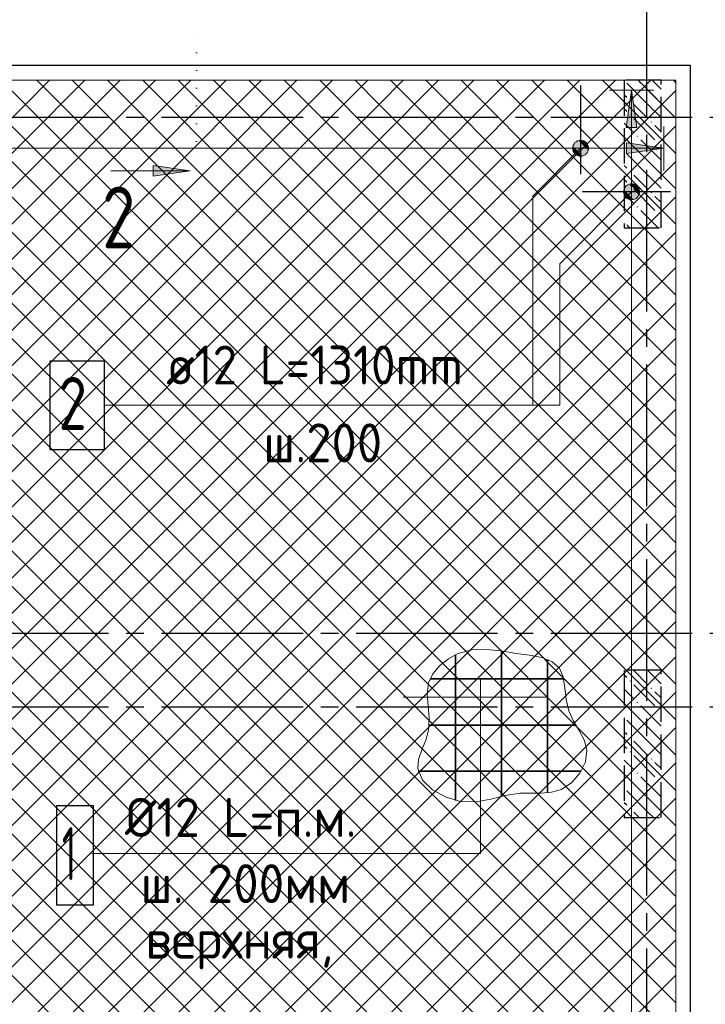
# Model space of a CAD drawing. Header units: millimetres. Extents: x 0 to 50400, y 0 to 39903.
# Tile 15 of 17: x 35813 to 40465, y 26345 to 33024. Entities that reach past the tile are written whole.
import ezdxf

# ---------------------------------------------------------------- set-up
doc = ezdxf.new("R2010")
doc.units = ezdxf.units.MM
for name, pattern in [('______2', [324, 240, -84]), ('______5', [1320, 960, -120, 120, -120]), ('______9', [120, 0, -120])]:
    doc.linetypes.add(name, pattern=pattern)
for name, color, linetype, lineweight in [('Standard', 7, 'Continuous', 25), ('ЖБ Перекрытие верхний уровень_1', 7, 'Continuous', 35), ('ЖБ Пилон', 7, 'Continuous', 35), ('Общий01', 7, 'Continuous', 13), ('Общий02', 7, 'Continuous', 18), ('Позиционная метка номер позиции', 7, 'Continuous', 13)]:
    doc.layers.add(name, color=color, linetype=linetype, lineweight=lineweight)
doc.layers.add('Обрамление П-обр. равн.', color=7, linetype='Continuous', lineweight=25, true_color=0x5f1e0f)
doc.layers.add('Оси', color=7, linetype='______5', true_color=0x656565)
doc.styles.add('ISOCPEUR', font='txt')

msp = doc.modelspace()

# ---------------------------------------------------------------- hatches: boundary and pattern name
at = {"layer": 'ЖБ Пилон', "linetype": 'Continuous', "lineweight": -3, "transparency": 33554687}
for points in [[(40046.8, 32569.3), (40051.6, 32574.1), (40056.4, 32569.3), (40051.6, 32564.5)], [(39950.8, 32473.3), (39955.6, 32478.1), (39960.4, 32473.3), (39955.6, 32468.5)], [(39950.8, 32377.3), (39955.6, 32382.1), (39960.4, 32377.3), (39955.6, 32372.5)], [(40094.8, 32329.3), (40099.6, 32334.1), (40104.4, 32329.3), (40099.6, 32324.5)], [(39998.8, 32233.3), (40003.6, 32238.1), (40008.4, 32233.3), (40003.6, 32228.5)], [(40142.8, 32185.3), (40147.6, 32190.1), (40152.4, 32185.3), (40147.6, 32180.5)], [(40046.8, 32089.3), (40051.6, 32094.1), (40056.4, 32089.3), (40051.6, 32084.5)], [(39950.8, 31993.3), (39955.6, 31998.1), (39960.4, 31993.3), (39955.6, 31988.5)], [(39950.8, 31897.3), (39955.6, 31902.1), (39960.4, 31897.3), (39955.6, 31892.5)], [(40094.8, 31849.3), (40099.6, 31854.1), (40104.4, 31849.3), (40099.6, 31844.5)], [(39998.8, 31753.3), (40003.6, 31758.1), (40008.4, 31753.3), (40003.6, 31748.5)], [(40142.8, 31705.3), (40147.6, 31710.1), (40152.4, 31705.3), (40147.6, 31700.5)], [(40049.9, 31612.4), (40051.6, 31614.1), (40053.3, 31612.4)], [(39950.8, 28537.3), (39955.6, 28542.1), (39960.4, 28537.3), (39955.6, 28532.5)], [(40094.8, 28489.3), (40099.6, 28494.1), (40104.4, 28489.3), (40099.6, 28484.5)], [(39998.8, 28393.3), (40003.6, 28398.1), (40008.4, 28393.3), (40003.6, 28388.5)], [(40142.8, 28345.3), (40147.6, 28350.1), (40152.4, 28345.3), (40147.6, 28340.5)], [(40046.8, 28249.3), (40051.6, 28254.1), (40056.4, 28249.3), (40051.6, 28244.5)], [(39950.8, 28153.3), (39955.6, 28158.1), (39960.4, 28153.3), (39955.6, 28148.5)], [(39950.8, 28057.3), (39955.6, 28062.1), (39960.4, 28057.3), (39955.6, 28052.5)], [(40094.8, 28009.3), (40099.6, 28014.1), (40104.4, 28009.3), (40099.6, 28004.5)], [(39998.8, 27913.3), (40003.6, 27918.1), (40008.4, 27913.3), (40003.6, 27908.5)], [(40142.8, 27865.3), (40147.6, 27870.1), (40152.4, 27865.3), (40147.6, 27860.5)], [(40046.8, 27769.3), (40051.6, 27774.1), (40056.4, 27769.3), (40051.6, 27764.5)], [(39950.8, 27673.3), (39955.6, 27678.1), (39960.4, 27673.3), (39955.6, 27668.5)]]:
    msp.add_hatch(color=7, dxfattribs=at).paths.add_polyline_path(points, flags=16)
at = {"layer": 'Общий01', "linetype": 'Continuous', "lineweight": 13, "transparency": 33554687}
msp.add_hatch(color=7, dxfattribs=at).paths.add_polyline_path([(36718.7, 32034.2), (36970.7, 31998.2), (36718.7, 31962.2)], flags=16)
at = {"layer": 'Общий02', "linetype": 'Continuous', "lineweight": 13, "transparency": 33554687}
msp.add_hatch(color=7, dxfattribs=at).paths.add_polyline_path([(40001.1, 32293.4), (39965.1, 32545.4), (39929.1, 32293.4)])
msp.add_hatch(color=7, dxfattribs=at).paths.add_polyline_path([(39931.1, 32187.4), (40183.1, 32151.4), (39931.1, 32115.4)], flags=16)
at = {"layer": 'Позиционная метка номер позиции', "linetype": 'Continuous', "lineweight": 13, "transparency": 33554687}
for points in [[(39657.3, 32113.2), (39580.9, 32189.6), (39567.2, 32165.1)], [(39671, 32137.6), (39605.3, 32203.3), (39580.9, 32189.6)], [(39671, 32137.6), (39580.9, 32189.6), (39657.3, 32113.2)], [(39671, 32165.1), (39632.8, 32203.3), (39605.3, 32203.3)], [(39671, 32165.1), (39605.3, 32203.3), (39671, 32137.6)], [(39632.8, 32203.3), (39671, 32165.1), (39657.3, 32189.6)], [(39657.3, 32113.2), (39567.2, 32165.1), (39632.8, 32099.5)], [(39632.8, 32099.5), (39567.2, 32165.1), (39567.2, 32137.6)], [(39632.8, 32099.5), (39567.2, 32137.6), (39605.3, 32099.5)], [(39605.3, 32099.5), (39567.2, 32137.6), (39580.9, 32113.2)], [(40003.3, 31818.2), (39926.9, 31894.6), (39913.2, 31870.1)], [(40003.3, 31818.2), (39913.2, 31870.1), (39978.8, 31804.5)], [(39978.8, 31804.5), (39913.2, 31870.1), (39913.2, 31842.6)], [(40017, 31842.6), (39951.4, 31908.3), (39926.9, 31894.6)], [(40017, 31842.6), (39926.9, 31894.6), (40003.3, 31818.2)], [(40017, 31870.1), (39978.8, 31908.3), (39951.4, 31908.3)], [(40017, 31870.1), (39951.4, 31908.3), (40017, 31842.6)], [(39978.8, 31908.3), (40017, 31870.1), (40003.3, 31894.6)], [(39978.8, 31804.5), (39913.2, 31842.6), (39951.4, 31804.5)], [(39951.4, 31804.5), (39913.2, 31842.6), (39926.9, 31818.2)]]:
    msp.add_hatch(color=7, dxfattribs=at).paths.add_polyline_path(points)

# ---------------------------------------------------------------- linework, layer by layer
at = {"layer": 'Standard', "color": 254, "linetype": 'Continuous', "lineweight": -3, "true_color": 0xc4c4ff, "transparency": 33554687}
msp.add_lwpolyline([(7636.1, 10212.4), (40365.1, 10212.4), (40365.1, 32712.4), (7636.1, 32712.4), (7636.1, 10212.4)], dxfattribs=at)
at = {"layer": 'ЖБ Перекрытие верхний уровень_1', "color": 7, "linetype": 'Continuous', "lineweight": 18, "transparency": 33554687}
for p, q in [((40265.1, 32612.4), (33664.9, 32612.4)), ((40265.1, 10312.4), (40265.1, 32612.4))]:
    msp.add_line(p, q, dxfattribs=at)
at = {"layer": 'ЖБ Перекрытие верхний уровень_1', "color": 254, "linetype": 'Continuous', "lineweight": 18, "transparency": 33554687}
for p, q in [((35208.5, 32612.4), (35851.6, 31969.3)), ((35448.5, 32612.4), (35851.6, 32209.3)), ((35688.5, 32612.4), (35851.6, 32449.3)), ((35851.6, 32449.3), (36014.7, 32612.4)), ((35851.6, 32209.3), (36254.7, 32612.4)), ((35851.6, 31969.3), (36494.7, 32612.4)), ((35928.5, 32612.4), (36571.6, 31969.3)), ((36091.6, 31969.3), (36734.7, 32612.4)), ((36168.5, 32612.4), (36811.6, 31969.3)), ((36331.6, 31969.3), (36974.7, 32612.4)), ((36408.5, 32612.4), (37051.6, 31969.3)), ((36571.6, 31969.3), (37214.7, 32612.4)), ((36648.5, 32612.4), (37291.6, 31969.3)), ((36811.6, 31969.3), (37454.7, 32612.4)), ((36888.5, 32612.4), (37531.6, 31969.3)), ((37051.6, 31969.3), (37694.7, 32612.4)), ((37128.5, 32612.4), (37771.6, 31969.3)), ((37291.6, 31969.3), (37934.7, 32612.4)), ((37368.5, 32612.4), (38011.6, 31969.3)), ((37531.6, 31969.3), (38174.7, 32612.4)), ((37608.5, 32612.4), (38251.6, 31969.3)), ((37848.5, 32612.4), (38251.6, 32209.3)), ((38088.5, 32612.4), (38251.6, 32449.3)), ((38251.6, 32449.3), (38414.7, 32612.4)), ((38251.6, 32209.3), (38654.7, 32612.4)), ((38251.6, 31969.3), (38894.7, 32612.4)), ((38328.5, 32612.4), (38971.6, 31969.3)), ((38491.6, 31969.3), (39134.7, 32612.4)), ((38568.5, 32612.4), (39211.6, 31969.3)), ((38731.6, 31969.3), (39374.7, 32612.4)), ((38808.5, 32612.4), (39451.6, 31969.3)), ((38971.6, 31969.3), (39614.7, 32612.4)), ((39048.5, 32612.4), (39691.6, 31969.3)), ((39211.6, 31969.3), (39854.7, 32612.4)), ((39288.5, 32612.4), (39931.6, 31969.3)), ((39451.6, 31969.3), (40094.7, 32612.4)), ((39528.5, 32612.4), (40171.6, 31969.3)), ((39768.5, 32612.4), (40265.1, 32115.8)), ((40008.5, 32612.4), (40265.1, 32355.8)), ((40248.5, 32612.4), (40265.1, 32595.8)), ((39691.6, 31969.3), (40265.1, 32542.8)), ((35371.6, 31969.3), (35851.6, 32449.3)), ((35851.6, 32449.3), (36331.6, 31969.3)), ((37771.6, 31969.3), (38251.6, 32449.3)), ((38251.6, 32449.3), (38731.6, 31969.3)), ((39931.6, 31969.3), (40265.1, 32302.8)), ((35611.6, 31969.3), (35851.6, 32209.3)), ((35851.6, 32209.3), (36091.6, 31969.3)), ((38011.6, 31969.3), (38251.6, 32209.3)), ((38251.6, 32209.3), (38491.6, 31969.3)), ((40171.6, 31969.3), (40265.1, 32062.8)), ((33931.6, 31969.3), (35851.6, 30049.3)), ((34171.6, 31969.3), (35851.6, 30289.3)), ((34411.6, 31969.3), (35851.6, 30529.3)), ((34651.6, 31969.3), (35851.6, 30769.3)), ((34891.6, 31969.3), (35851.6, 31009.3)), ((35131.6, 31969.3), (35851.6, 31249.3)), ((35371.6, 31969.3), (35851.6, 31489.3)), ((35611.6, 31969.3), (35851.6, 31729.3)), ((35851.6, 31729.3), (36091.6, 31969.3)), ((35851.6, 31489.3), (36331.6, 31969.3)), ((35851.6, 31249.3), (36571.6, 31969.3)), ((35851.6, 31009.3), (36811.6, 31969.3)), ((35851.6, 30769.3), (37051.6, 31969.3)), ((35851.6, 30529.3), (37291.6, 31969.3)), ((35851.6, 30289.3), (37531.6, 31969.3)), ((35851.6, 30049.3), (37771.6, 31969.3)), ((35851.6, 29809.3), (38011.6, 31969.3)), ((35851.6, 29569.3), (38251.6, 31969.3)), ((35851.6, 31969.3), (38251.6, 29569.3)), ((36091.6, 31969.3), (38251.6, 29809.3)), ((36331.6, 31969.3), (38251.6, 30049.3)), ((36571.6, 31969.3), (38251.6, 30289.3)), ((36811.6, 31969.3), (38251.6, 30529.3)), ((37051.6, 31969.3), (38251.6, 30769.3)), ((37291.6, 31969.3), (38251.6, 31009.3)), ((37531.6, 31969.3), (38251.6, 31249.3)), ((37771.6, 31969.3), (38251.6, 31489.3)), ((38011.6, 31969.3), (38251.6, 31729.3)), ((38251.6, 31729.3), (38491.6, 31969.3)), ((38251.6, 31489.3), (38731.6, 31969.3)), ((38251.6, 31249.3), (38971.6, 31969.3)), ((38251.6, 31009.3), (39211.6, 31969.3)), ((38251.6, 30769.3), (39451.6, 31969.3)), ((38251.6, 30529.3), (39691.6, 31969.3)), ((38251.6, 30289.3), (39931.6, 31969.3)), ((38251.6, 30049.3), (40171.6, 31969.3)), ((38251.6, 31969.3), (40265.1, 29955.8)), ((38491.6, 31969.3), (40265.1, 30195.8)), ((38731.6, 31969.3), (40265.1, 30435.8)), ((38971.6, 31969.3), (40265.1, 30675.8)), ((39211.6, 31969.3), (40265.1, 30915.8)), ((39451.6, 31969.3), (40265.1, 31155.8)), ((39691.6, 31969.3), (40265.1, 31395.8)), ((39931.6, 31969.3), (40265.1, 31635.8)), ((40171.6, 31969.3), (40265.1, 31875.8)), ((38251.6, 29809.3), (40265.1, 31822.8)), ((35851.6, 31729.3), (38011.6, 29569.3)), ((36091.6, 29569.3), (38251.6, 31729.3)), ((38251.6, 31729.3), (40265.1, 29715.8)), ((38251.6, 29569.3), (40265.1, 31582.8)), ((35851.6, 31489.3), (37771.6, 29569.3)), ((36331.6, 29569.3), (38251.6, 31489.3)), ((38251.6, 31489.3), (40171.6, 29569.3)), ((38491.6, 29569.3), (40265.1, 31342.8)), ((35851.6, 31249.3), (37531.6, 29569.3)), ((36571.6, 29569.3), (38251.6, 31249.3)), ((38251.6, 31249.3), (39931.6, 29569.3)), ((38731.6, 29569.3), (40265.1, 31102.8)), ((35851.6, 31009.3), (37291.6, 29569.3)), ((36811.6, 29569.3), (38251.6, 31009.3)), ((38251.6, 31009.3), (39691.6, 29569.3)), ((38971.6, 29569.3), (40265.1, 30862.8)), ((34651.6, 29569.3), (35851.6, 30769.3)), ((35851.6, 30769.3), (37051.6, 29569.3)), ((37051.6, 29569.3), (38251.6, 30769.3)), ((38251.6, 30769.3), (39451.6, 29569.3)), ((39211.6, 29569.3), (40265.1, 30622.8)), ((34891.6, 29569.3), (35851.6, 30529.3)), ((35851.6, 30529.3), (36811.6, 29569.3)), ((37291.6, 29569.3), (38251.6, 30529.3)), ((38251.6, 30529.3), (39211.6, 29569.3)), ((39451.6, 29569.3), (40265.1, 30382.8)), ((35131.6, 29569.3), (35851.6, 30289.3)), ((35851.6, 30289.3), (36571.6, 29569.3)), ((37531.6, 29569.3), (38251.6, 30289.3)), ((38251.6, 30289.3), (38971.6, 29569.3)), ((39691.6, 29569.3), (40265.1, 30142.8)), ((35371.6, 29569.3), (35851.6, 30049.3)), ((35851.6, 30049.3), (36331.6, 29569.3)), ((37771.6, 29569.3), (38251.6, 30049.3)), ((38251.6, 30049.3), (38731.6, 29569.3)), ((39931.6, 29569.3), (40265.1, 29902.8)), ((35611.6, 29569.3), (35851.6, 29809.3)), ((35851.6, 29809.3), (36091.6, 29569.3)), ((38011.6, 29569.3), (38251.6, 29809.3)), ((38251.6, 29809.3), (38491.6, 29569.3)), ((40171.6, 29569.3), (40265.1, 29662.8)), ((34651.6, 29569.3), (35851.6, 28369.3)), ((34891.6, 29569.3), (35851.6, 28609.3)), ((35131.6, 29569.3), (35851.6, 28849.3)), ((35371.6, 29569.3), (35851.6, 29089.3)), ((35611.6, 29569.3), (35851.6, 29329.3)), ((35851.6, 29329.3), (36091.6, 29569.3)), ((35851.6, 29089.3), (36331.6, 29569.3)), ((35851.6, 28849.3), (36571.6, 29569.3)), ((35851.6, 28609.3), (36811.6, 29569.3)), ((35851.6, 28369.3), (37051.6, 29569.3)), ((35851.6, 28129.3), (37291.6, 29569.3)), ((35851.6, 27889.3), (37531.6, 29569.3)), ((35851.6, 27649.3), (37771.6, 29569.3)), ((35851.6, 27409.3), (38011.6, 29569.3)), ((35851.6, 27169.3), (38251.6, 29569.3)), ((35851.6, 29569.3), (38251.6, 27169.3)), ((36091.6, 29569.3), (38251.6, 27409.3)), ((36331.6, 29569.3), (38251.6, 27649.3)), ((36571.6, 29569.3), (38251.6, 27889.3)), ((36811.6, 29569.3), (38251.6, 28129.3)), ((37051.6, 29569.3), (38251.6, 28369.3)), ((37291.6, 29569.3), (38251.6, 28609.3)), ((37531.6, 29569.3), (38251.6, 28849.3)), ((37771.6, 29569.3), (38251.6, 29089.3)), ((38011.6, 29569.3), (38251.6, 29329.3)), ((38251.6, 29329.3), (38491.6, 29569.3)), ((38251.6, 29089.3), (38731.6, 29569.3)), ((38251.6, 28849.3), (38971.6, 29569.3)), ((38251.6, 28609.3), (39211.6, 29569.3)), ((38251.6, 28369.3), (39451.6, 29569.3)), ((38251.6, 28129.3), (39691.6, 29569.3)), ((38251.6, 27889.3), (39931.6, 29569.3)), ((38251.6, 27649.3), (40171.6, 29569.3)), ((38251.6, 29569.3), (40265.1, 27555.8)), ((38491.6, 29569.3), (40265.1, 27795.8)), ((38731.6, 29569.3), (40265.1, 28035.8)), ((38971.6, 29569.3), (40265.1, 28275.8)), ((39211.6, 29569.3), (40265.1, 28515.8)), ((39451.6, 29569.3), (40265.1, 28755.8)), ((39691.6, 29569.3), (40265.1, 28995.8)), ((39931.6, 29569.3), (40265.1, 29235.8)), ((40171.6, 29569.3), (40265.1, 29475.8)), ((38251.6, 27409.3), (40265.1, 29422.8)), ((35851.6, 29329.3), (38011.6, 27169.3)), ((36091.6, 27169.3), (38251.6, 29329.3)), ((38251.6, 29329.3), (40265.1, 27315.8)), ((38251.6, 27169.3), (40265.1, 29182.8)), ((35851.6, 29089.3), (37771.6, 27169.3)), ((36331.6, 27169.3), (38251.6, 29089.3)), ((38251.6, 29089.3), (40171.6, 27169.3)), ((38491.6, 27169.3), (40265.1, 28942.8)), ((35851.6, 28849.3), (37531.6, 27169.3)), ((36571.6, 27169.3), (38251.6, 28849.3)), ((38251.6, 28849.3), (39931.6, 27169.3)), ((38731.6, 27169.3), (40265.1, 28702.8)), ((35851.6, 28609.3), (37291.6, 27169.3)), ((36811.6, 27169.3), (38251.6, 28609.3)), ((38251.6, 28609.3), (39691.6, 27169.3)), ((38971.6, 27169.3), (40265.1, 28462.8)), ((35851.6, 28369.3), (37051.6, 27169.3)), ((37051.6, 27169.3), (38251.6, 28369.3)), ((38251.6, 28369.3), (39451.6, 27169.3)), ((39211.6, 27169.3), (40265.1, 28222.8)), ((35851.6, 28129.3), (36811.6, 27169.3)), ((37291.6, 27169.3), (38251.6, 28129.3)), ((38251.6, 28129.3), (39211.6, 27169.3)), ((39451.6, 27169.3), (40265.1, 27982.8)), ((35851.6, 27889.3), (36571.6, 27169.3)), ((37531.6, 27169.3), (38251.6, 27889.3)), ((38251.6, 27889.3), (38971.6, 27169.3)), ((39691.6, 27169.3), (40265.1, 27742.8)), ((35371.6, 27169.3), (35851.6, 27649.3)), ((35851.6, 27649.3), (36331.6, 27169.3)), ((37771.6, 27169.3), (38251.6, 27649.3)), ((38251.6, 27649.3), (38731.6, 27169.3)), ((39931.6, 27169.3), (40265.1, 27502.8)), ((35611.6, 27169.3), (35851.6, 27409.3)), ((35851.6, 27409.3), (36091.6, 27169.3)), ((38011.6, 27169.3), (38251.6, 27409.3)), ((38251.6, 27409.3), (38491.6, 27169.3)), ((40171.6, 27169.3), (40265.1, 27262.8)), ((35371.6, 27169.3), (35851.6, 26689.3)), ((35611.6, 27169.3), (35851.6, 26929.3)), ((35851.6, 26929.3), (36091.6, 27169.3)), ((35851.6, 26689.3), (36331.6, 27169.3)), ((35851.6, 26449.3), (36571.6, 27169.3)), ((35851.6, 26209.3), (36811.6, 27169.3)), ((35851.6, 25969.3), (37051.6, 27169.3)), ((35851.6, 25729.3), (37291.6, 27169.3)), ((35851.6, 25489.3), (37531.6, 27169.3)), ((35851.6, 27169.3), (38251.6, 24769.3)), ((36091.6, 27169.3), (38251.6, 25009.3)), ((36331.6, 27169.3), (38251.6, 25249.3)), ((36571.6, 27169.3), (38251.6, 25489.3)), ((36811.6, 27169.3), (38251.6, 25729.3)), ((37051.6, 27169.3), (38251.6, 25969.3)), ((37291.6, 27169.3), (38251.6, 26209.3)), ((37531.6, 27169.3), (38251.6, 26449.3)), ((37771.6, 27169.3), (38251.6, 26689.3)), ((38011.6, 27169.3), (38251.6, 26929.3)), ((38251.6, 26929.3), (38491.6, 27169.3)), ((38251.6, 26689.3), (38731.6, 27169.3)), ((38251.6, 26449.3), (38971.6, 27169.3)), ((38251.6, 26209.3), (39211.6, 27169.3)), ((38251.6, 25969.3), (39451.6, 27169.3)), ((38251.6, 25729.3), (39691.6, 27169.3)), ((38251.6, 25489.3), (39931.6, 27169.3)), ((38251.6, 25249.3), (40171.6, 27169.3)), ((38251.6, 27169.3), (40265.1, 25155.8)), ((38491.6, 27169.3), (40265.1, 25395.8)), ((38731.6, 27169.3), (40265.1, 25635.8)), ((38971.6, 27169.3), (40265.1, 25875.8)), ((39211.6, 27169.3), (40265.1, 26115.8)), ((39451.6, 27169.3), (40265.1, 26355.8)), ((39691.6, 27169.3), (40265.1, 26595.8)), ((39931.6, 27169.3), (40265.1, 26835.8)), ((40171.6, 27169.3), (40265.1, 27075.8)), ((38251.6, 25009.3), (40265.1, 27022.8)), ((35851.6, 26929.3), (38011.6, 24769.3)), ((36091.6, 24769.3), (38251.6, 26929.3)), ((38251.6, 26929.3), (40265.1, 24915.8)), ((38251.6, 24769.3), (40265.1, 26782.8)), ((35851.6, 26689.3), (37771.6, 24769.3)), ((36331.6, 24769.3), (38251.6, 26689.3)), ((38251.6, 26689.3), (40171.6, 24769.3)), ((38491.6, 24769.3), (40265.1, 26542.8)), ((35851.6, 26449.3), (37531.6, 24769.3)), ((36571.6, 24769.3), (38251.6, 26449.3)), ((38251.6, 26449.3), (39931.6, 24769.3))]:
    msp.add_line(p, q, dxfattribs=at)
for points in [[(33664.9, 29782.6), (34329.1, 30446.8), (34329.1, 30446.8), (35851.6, 31969.3)], [(33691.6, 31969.3), (33937.6, 31723.3), (33937.6, 31723.3), (35851.6, 29809.3)], [(33664.9, 31756), (34043.8, 31377.1), (34043.8, 31377.1), (35851.6, 29569.3)], [(33691.6, 29569.3), (34385.4, 30263.1), (34385.4, 30263.1), (35851.6, 31729.3)], [(33931.6, 29569.3), (34441.7, 30079.5), (34441.7, 30079.5), (35851.6, 31489.3)], [(34171.6, 29569.3), (34498.1, 29895.8), (34498.1, 29895.8), (35851.6, 31249.3)], [(34411.6, 29569.3), (34554.4, 29712.1), (34554.4, 29712.1), (35851.6, 31009.3)], [(33664.9, 27382.6), (34892.4, 28610.1), (34892.4, 28610.1), (35851.6, 29569.3)], [(33691.6, 29569.3), (34999.3, 28261.6), (34999.3, 28261.6), (35851.6, 27409.3)], [(33931.6, 29569.3), (34893.1, 28607.8), (34893.1, 28607.8), (35851.6, 27649.3)], [(34171.6, 29569.3), (34786.9, 28954), (34786.9, 28954), (35851.6, 27889.3)], [(34411.6, 29569.3), (34680.8, 29300.1), (34680.8, 29300.1), (35851.6, 28129.3)], [(33664.9, 29356), (35105.4, 27915.5), (35105.4, 27915.5), (35851.6, 27169.3)], [(33691.6, 27169.3), (34948.7, 28426.4), (34948.7, 28426.4), (35851.6, 29329.3)], [(33931.6, 27169.3), (35005, 28242.8), (35005, 28242.8), (35851.6, 29089.3)], [(34171.6, 27169.3), (35061.4, 28059.1), (35061.4, 28059.1), (35851.6, 28849.3)], [(34411.6, 27169.3), (35117.7, 27875.4), (35117.7, 27875.4), (35851.6, 28609.3)], [(34651.6, 27169.3), (35174, 27691.7), (35174, 27691.7), (35851.6, 28369.3)], [(34891.6, 27169.3), (35230.4, 27508.1), (35230.4, 27508.1), (35851.6, 28129.3)], [(35131.6, 27169.3), (35286.7, 27324.4), (35286.7, 27324.4), (35851.6, 27889.3)], [(33664.9, 24982.6), (35455.7, 26773.4), (35455.7, 26773.4), (35851.6, 27169.3)], [(35131.6, 27169.3), (35423.9, 26877), (35423.9, 26877), (35851.6, 26449.3)], [(35851.6, 25249.3), (35906.3, 25304), (35906.3, 25304), (37771.6, 27169.3)], [(35851.6, 25009.3), (35962.6, 25120.4), (35962.6, 25120.4), (38011.6, 27169.3)], [(35851.6, 24769.3), (36019, 24936.7), (36019, 24936.7), (38251.6, 27169.3)], [(33691.6, 24769.3), (35512, 26589.7), (35512, 26589.7), (35851.6, 26929.3)], [(33931.6, 24769.3), (35568.3, 26406.1), (35568.3, 26406.1), (35851.6, 26689.3)], [(34171.6, 24769.3), (35624.7, 26222.4), (35624.7, 26222.4), (35851.6, 26449.3)]]:
    msp.add_lwpolyline(points, dxfattribs=at)
at = {"layer": 'ЖБ Пилон', "color": 253, "linetype": '______2', "lineweight": -3, "true_color": 0xa0a0a0, "transparency": 33554687}
for p, q in [((40165.1, 32612.4), (39915.1, 32612.4)), ((39915.1, 32612.4), (39915.1, 31612.4)), ((40165.1, 31612.4), (40165.1, 32612.4)), ((39915.1, 31612.4), (40165.1, 31612.4)), ((40165.1, 28612.4), (39915.1, 28612.4)), ((39915.1, 28612.4), (39915.1, 27612.4)), ((40165.1, 27612.4), (40165.1, 28612.4)), ((39915.1, 27612.4), (40165.1, 27612.4))]:
    msp.add_line(p, q, dxfattribs=at)
at = {"layer": 'ЖБ Пилон', "color": 253, "linetype": 'Continuous', "lineweight": -3, "true_color": 0xa0a0a0, "transparency": 33554687}
for p, q in [((40075.6, 32449.3), (39931.6, 32593.3)), ((40008.5, 32612.4), (40027.6, 32593.3)), ((40165.1, 32551.8), (40104.5, 32612.4)), ((40075.6, 32545.3), (40165.1, 32455.8)), ((39915.1, 32513.8), (39931.6, 32497.3)), ((39931.6, 32401.3), (39915.1, 32417.8)), ((39979.6, 32449.3), (40075.6, 32353.3)), ((40075.6, 32449.3), (40165.1, 32359.8)), ((39979.6, 32353.3), (40123.6, 32209.3)), ((39915.1, 32321.8), (39979.6, 32257.3)), ((40165.1, 32263.8), (40123.6, 32305.3)), ((39915.1, 32225.8), (40027.6, 32113.3)), ((40165.1, 32071.8), (40027.6, 32209.3)), ((40075.6, 31969.3), (39931.6, 32113.3)), ((40075.6, 32065.3), (40165.1, 31975.8)), ((39915.1, 32033.8), (39931.6, 32017.3)), ((39931.6, 31921.3), (39915.1, 31937.8)), ((39979.6, 31969.3), (40075.6, 31873.3)), ((40075.6, 31969.3), (40165.1, 31879.8)), ((39979.6, 31873.3), (40123.6, 31729.3)), ((39915.1, 31841.8), (39979.6, 31777.3)), ((40165.1, 31783.8), (40123.6, 31825.3)), ((39915.1, 31745.8), (40027.6, 31633.3)), ((40144.5, 31612.4), (40027.6, 31729.3)), ((39952.5, 31612.4), (39931.6, 31633.3)), ((39979.6, 28609.3), (40075.6, 28513.3)), ((40075.6, 28609.3), (40072.5, 28612.4)), ((40075.6, 28609.3), (40165.1, 28519.8)), ((39931.6, 28561.3), (39915.1, 28577.8)), ((39915.1, 28481.8), (39979.6, 28417.3)), ((39979.6, 28513.3), (40123.6, 28369.3)), ((40165.1, 28423.8), (40123.6, 28465.3)), ((39915.1, 28385.8), (40027.6, 28273.3)), ((40165.1, 28231.8), (40027.6, 28369.3)), ((40075.6, 28129.3), (39931.6, 28273.3)), ((39915.1, 28193.8), (39931.6, 28177.3)), ((40075.6, 28225.3), (40165.1, 28135.8)), ((39979.6, 28129.3), (40075.6, 28033.3)), ((40075.6, 28129.3), (40165.1, 28039.8)), ((39931.6, 28081.3), (39915.1, 28097.8)), ((39915.1, 28001.8), (39979.6, 27937.3)), ((39979.6, 28033.3), (40123.6, 27889.3)), ((40165.1, 27943.8), (40123.6, 27985.3)), ((39915.1, 27905.8), (40027.6, 27793.3)), ((40165.1, 27751.8), (40027.6, 27889.3)), ((40075.6, 27649.3), (39931.6, 27793.3)), ((40075.6, 27745.3), (40165.1, 27655.8)), ((39915.1, 27713.8), (39931.6, 27697.3)), ((39979.6, 27649.3), (40016.5, 27612.4)), ((40075.6, 27649.3), (40112.5, 27612.4)), ((39920.5, 27612.4), (39915.1, 27617.8))]:
    msp.add_line(p, q, dxfattribs=at)
at = {"layer": 'Обрамление П-обр. равн.', "color": 7, "linetype": 'Continuous', "lineweight": 25, "transparency": 33554687}
for p, q in [((39619.1, 32576.4), (39619.1, 31976.4)), ((40229.1, 31856.4), (39629.1, 31856.4))]:
    msp.add_line(p, q, dxfattribs=at)
msp.add_lwpolyline([(36017.2, 30108.5), (36389.2, 30108.5), (36389.2, 30708.5), (36017.2, 30708.5), (36017.2, 30108.5)], dxfattribs=at)
at = {"layer": 'Общий01', "color": 7, "linetype": '______9', "lineweight": 13, "transparency": 33554687}
msp.add_line((37013.9, 32198), (37013.9, 32964.8), dxfattribs=at)
at = {"layer": 'Общий01', "color": 7, "linetype": 'Continuous', "lineweight": 13, "transparency": 33554687}
for p, q in [((36970.7, 31998.2), (36430.7, 31998.2)), ((36718.7, 31998.2), (36700.7, 31998.2)), ((36718.7, 31962.2), (36718.7, 32034.2)), ((36718.7, 32034.2), (36970.7, 31998.2)), ((36970.7, 31998.2), (36718.7, 31962.2)), ((36970.7, 31998.2), (36970.7, 31998.2)), ((36970.7, 31998.2), (36970.7, 31998.2)), ((36970.7, 31998.2), (36970.7, 31998.2))]:
    msp.add_line(p, q, dxfattribs=at)
at = {"layer": 'Общий02', "color": 251, "linetype": 'Continuous', "lineweight": 13, "true_color": 0x494949, "transparency": 33554687}
for p, q in [((39815.1, 32545.4), (40115.1, 32545.4)), ((39965.1, 32545.4), (39929.1, 32293.4)), ((39965.1, 32545.4), (39965.1, 32545.4)), ((39965.1, 32545.4), (39965.1, 32545.4)), ((39965.1, 32545.4), (39965.1, 32545.4)), ((40001.1, 32293.4), (39965.1, 32545.4)), ((39929.1, 32293.4), (40001.1, 32293.4)), ((39965.1, 32293.4), (39965.1, 32275.4)), ((40183.1, 31999.4), (40183.1, 32299.4)), ((39931.1, 32151.4), (39913.1, 32151.4)), ((39931.1, 32115.4), (39931.1, 32187.4)), ((39931.1, 32187.4), (40183.1, 32151.4)), ((40183.1, 32151.4), (39931.1, 32115.4)), ((40183.1, 32151.4), (40183.1, 32151.4)), ((40183.1, 32151.4), (40183.1, 32151.4)), ((40183.1, 32151.4), (40183.1, 32151.4))]:
    msp.add_line(p, q, dxfattribs=at)
msp.add_lwpolyline([(40183.1, 32151.4), (33885.1, 32151.4), (33885.1, 10773.4), (39965.1, 10773.4), (39965.1, 32545.4)], dxfattribs=at)
at = {"layer": 'Оси', "color": 8, "linetype": '______5', "lineweight": -3, "transparency": 33554687}
for p, q in [((40065.1, 33324.2), (40065.1, 8909)), ((7736.1, 32362.4), (42962.9, 32362.4)), ((7736.1, 28862.4), (42962.9, 28862.4)), ((7736.1, 28362.4), (42962.9, 28362.4))]:
    msp.add_line(p, q, dxfattribs=at)
at = {"layer": 'Позиционная метка номер позиции', "color": 7, "linetype": 'Continuous', "lineweight": 13, "transparency": 33554687}
for p, q in [((39580.9, 32189.6), (39580.9, 32189.6)), ((39657.3, 32189.6), (39657.3, 32189.6)), ((39580.9, 32113.2), (39580.9, 32113.2)), ((39657.3, 32113.2), (39657.3, 32113.2)), ((39926.9, 31894.6), (39926.9, 31894.6)), ((40003.3, 31894.6), (40003.3, 31894.6)), ((39926.9, 31818.2), (39926.9, 31818.2)), ((40003.3, 31818.2), (40003.3, 31818.2)), ((38414.7, 28427.5), (39394.7, 28427.5))]:
    msp.add_line(p, q, dxfattribs=at)
at = {"layer": 'Позиционная метка номер позиции', "color": 7, "linetype": 'Continuous', "lineweight": 35, "transparency": 33554687}
for p, q in [((38769, 28716.1), (38769, 27728.9)), ((39081.9, 28741.6), (39081.9, 27754.3)), ((39394.7, 28683.8), (39394.7, 27779.9)), ((38597.8, 28552.4), (39503.7, 28552.4)), ((38591.9, 28239.5), (39586.2, 28239.5)), ((38516.8, 27926.7), (39622.8, 27926.7))]:
    msp.add_line(p, q, dxfattribs=at)
at = {"layer": 'Позиционная метка номер позиции', "color": 7, "linetype": 'Continuous', "lineweight": 13, "transparency": 33554687}
for points in [[(39619.1, 32151.4), (39293.8, 31826.1), (39293.8, 30408.5)], [(39965.1, 31856.4), (39477.2, 31368.5), (39477.2, 30408.5), (36389.2, 30408.5)], [(36302.1, 27367.5), (38940.7, 27367.5), (38940.7, 28552.4)]]:
    msp.add_lwpolyline(points, dxfattribs=at)
at = {"layer": 'Позиционная метка номер позиции', "color": 7, "linetype": '______2', "lineweight": 13, "transparency": 33554687}
msp.add_lwpolyline([(39181, 28723.9), (39080.3, 28741.9), (38980.4, 28752.7), (38882.3, 28749.1), (38786.8, 28723.9), (38721.5, 28689.6), (38663.1, 28643.2), (38616.8, 28587.4), (38587.7, 28524.8), (38578.5, 28448.6), (38584.5, 28368.9), (38592.1, 28287.3), (38587.7, 28205.7), (38567.8, 28137.4), (38541, 28070.7), (38519.1, 28006.3), (38513.6, 27944.4), (38545.8, 27866.6), (38614.7, 27800), (38705.9, 27749.8), (38804.8, 27721.6), (38910.1, 27719.2), (39010.3, 27736.8), (39108.7, 27760.6), (39208.5, 27776.8), (39279.7, 27778.3), (39351.5, 27777.8), (39421.9, 27783.3), (39489.5, 27803.2), (39558.5, 27849.1), (39614.8, 27914.1), (39651.7, 27989.5), (39662.3, 28066.4), (39645.1, 28134.1), (39610.8, 28199), (39571.4, 28264.9), (39538.9, 28335.6), (39521.7, 28413.2), (39512.6, 28492.1), (39500.8, 28565.3), (39475.3, 28625.6), (39425.3, 28669.3), (39355.1, 28696.6), (39271.4, 28713), (39181, 28723.9)], dxfattribs=at)
at = {"layer": 'Позиционная метка номер позиции', "color": 7, "linetype": 'Continuous', "lineweight": 25, "transparency": 33554687}
msp.add_lwpolyline([(36062.8, 27019.5), (36314.8, 27019.5), (36314.8, 27691.5), (36062.8, 27691.5), (36062.8, 27019.5)], dxfattribs=at)
at = {"layer": 'Позиционная метка номер позиции', "color": 7, "linetype": 'Continuous', "lineweight": 13, "transparency": 33554687}
for centre in [(39619.1, 32151.4), (39965.1, 31856.4)]:
    msp.add_circle(centre, 54, dxfattribs=at)

# ---------------------------------------------------------------- texts
at = {"layer": 'Обрамление П-обр. равн.', "color": 7, "linetype": 'Continuous', "lineweight": 13, "transparency": 33554687, "attachment_point": 7, "style": 'ISOCPEUR'}
for s, insert, char_height, width in [('\\W0.92;ø12 L=1310mm ', (36806.5, 30549.3), 264, 2469.891), ('\\W0.78;2', (36077.2, 30240.5), 360, 391.688), ('\\W0.95;ш.200 ', (37466.5, 30021.3), 264, 1154.547)]:
    msp.add_mtext(s, dxfattribs=dict(at, insert=insert, char_height=char_height, width=width))
at = {"layer": 'Общий01', "color": 7, "linetype": 'Continuous', "lineweight": 35, "transparency": 33554687, "insert": (36373, 31471.7), "char_height": 420, "width": 456.982, "attachment_point": 7, "style": 'ISOCPEUR'}
msp.add_mtext('\\W0.78;2', dxfattribs=at)
at = {"layer": 'Позиционная метка номер позиции', "color": 7, "linetype": 'Continuous', "lineweight": 25, "transparency": 33554687, "attachment_point": 7, "style": 'ISOCPEUR'}
for s, insert, char_height, width in [('\\W0.94;Ø12 L=п.м.', (36526.7, 27480.9), 264, 1786.42), ('\\W0.56;1', (36098.8, 27187.5), 360, 280), ('\\W0.96;ш. 200мм', (36632.3, 27032.1), 264, 1578.569), ('\\W0.96;верхняя,', (36665.3, 26583.3), 264, 1511.955)]:
    msp.add_mtext(s, dxfattribs=dict(at, insert=insert, char_height=char_height, width=width))

doc.saveas('drawing.dxf')
